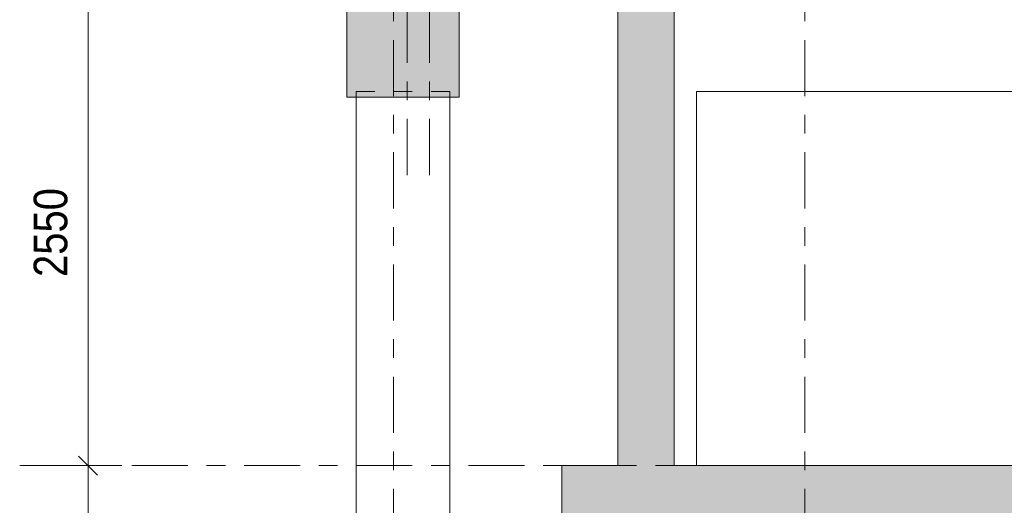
# Model space of a CAD drawing. Header units: millimetres. Extents: x -914 to -73, y -1403 to -809.
# Tile 3 of 79: x -881 to -828, y -1326 to -1300. Entities that reach past the tile are written whole.
import ezdxf

# ---------------------------------------------------------------- set-up
doc = ezdxf.new("R2010")
doc.units = ezdxf.units.MM
for name, pattern in [('XKITLINE00', [0]), ('XKITLINE01', [4, 1, -1, 1, -1]), ('XKITLINE03', [6, 3, -1, 1, -1])]:
    doc.linetypes.add(name, pattern=pattern)
for name, color, linetype, lineweight in [('Offset', 4, 'Continuous', 0), ('Onderdeel', 2, 'Continuous', 0), ('Stramien', 4, 'Continuous', 0)]:
    doc.layers.add(name, color=color, linetype=linetype, lineweight=lineweight)
doc.styles.add('ARIAL', font='arial.ttf')

msp = doc.modelspace()

# ---------------------------------------------------------------- hatches: boundary and pattern name
at = {"layer": 'Onderdeel'}
for points in [[(-857.314, -1303.746), (-863.314, -1303.746), (-863.314, -1293.746), (-857.314, -1293.746)], [(-845.814, -1323.446), (-848.814, -1323.446), (-848.814, -1293.746), (-845.814, -1293.746)], [(-688.314, -1326.446), (-851.814, -1326.446), (-851.814, -1323.446), (-688.314, -1323.446)]]:
    msp.add_hatch(color=256, dxfattribs=at).paths.add_polyline_path(points, flags=17)

# ---------------------------------------------------------------- linework, layer by layer
at = {"layer": 'Offset', "linetype": 'XKITLINE00', "lineweight": 0}
for p, q in [((-877.157, -1323.446), (-877.157, -1297.946)), ((-877.666, -1322.937), (-876.648, -1323.955)), ((-877.666, -1322.937), (-876.648, -1323.955)), ((-879.317, -1323.446), (-875.357, -1323.446)), ((-879.317, -1323.446), (-875.357, -1323.446)), ((-877.157, -1347.946), (-877.157, -1323.446))]:
    msp.add_line(p, q, dxfattribs=at)
at = {"layer": 'Offset'}
msp.add_point((-877.157, -1323.446), dxfattribs=at)
msp.add_point((-877.157, -1323.446), dxfattribs=at)
at = {"layer": 'Onderdeel', "linetype": 'XKITLINE00', "lineweight": 0}
for p, q in [((-863.314, -1293.746), (-863.314, -1303.746)), ((-857.314, -1295.746), (-857.314, -1303.746)), ((-848.814, -1323.446), (-848.814, -1295.746)), ((-845.814, -1295.946), (-845.814, -1323.446)), ((-857.314, -1303.746), (-863.314, -1303.746)), ((-862.814, -1363.946), (-862.814, -1303.746)), ((-857.814, -1363.946), (-857.814, -1303.746)), ((-844.614, -1303.446), (-816.316, -1303.446)), ((-844.614, -1323.446), (-844.614, -1303.446)), ((-851.814, -1323.446), (-848.814, -1323.446)), ((-851.814, -1326.446), (-851.814, -1323.446)), ((-845.814, -1323.446), (-690.317, -1323.446))]:
    msp.add_line(p, q, dxfattribs=at)
at = {"layer": 'Onderdeel', "linetype": 'XKITLINE03', "lineweight": 0}
for p, q in [((-860.091, -1298.916), (-860.091, -1308.916)), ((-860.091, -1298.916), (-860.091, -1308.916)), ((-860.091, -1298.916), (-860.091, -1308.916)), ((-858.891, -1298.916), (-858.891, -1308.916)), ((-858.891, -1298.916), (-858.891, -1308.916)), ((-858.891, -1298.916), (-858.891, -1308.916))]:
    msp.add_line(p, q, dxfattribs=at)
at = {"layer": 'Onderdeel', "linetype": 'XKITLINE01', "lineweight": 0}
for p, q in [((-862.814, -1303.446), (-857.814, -1303.446)), ((-862.814, -1303.746), (-862.814, -1303.446)), ((-857.814, -1303.746), (-857.814, -1303.446)), ((-734.884, -1323.446), (-844.614, -1323.446))]:
    msp.add_line(p, q, dxfattribs=at)
at = {"layer": 'Stramien', "linetype": 'XKITLINE03', "lineweight": 0}
for p, q in [((-860.815, -1375.696), (-860.815, -1147.946)), ((-838.815, -1375.696), (-838.815, -1147.946)), ((-880.815, -1323.446), (-445.815, -1323.446))]:
    msp.add_line(p, q, dxfattribs=at)

# ---------------------------------------------------------------- texts
at = {"layer": 'Offset', "style": 'ARIAL', "width": 0.85}
msp.add_text('2550', height=1.8, rotation=90.0002, dxfattribs=at).set_placement((-878.267, -1313.366))

doc.saveas('drawing.dxf')
